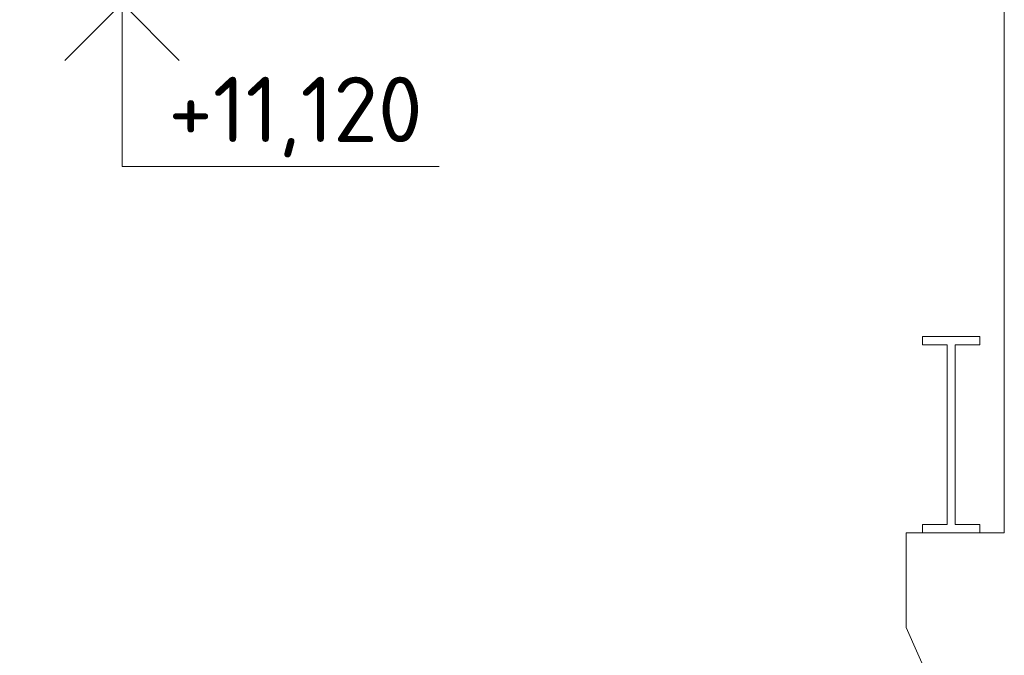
# Model space of a CAD drawing. Header units: millimetres. Extents: x -15830 to 4680139, y -28864 to 2281735.
# Tile 43 of 256: x 183285 to 189312, y 56678 to 60567. Entities that reach past the tile are written whole.
import ezdxf
from ezdxf import colors
from ezdxf.entities.mleader import LeaderData, LeaderLine
from ezdxf.enums import TextEntityAlignment as Align
from ezdxf.math import Vec2, Vec3

# ---------------------------------------------------------------- set-up
doc = ezdxf.new("R2010")
doc.units = ezdxf.units.MM
for name, color, linetype, lineweight in [('A99_N_koty-200-vysk', 6, 'Continuous', 9), ('A99_N_txt-popis-50 @ 50', 240, 'Continuous', 9), ('A99_S_kce-pohl', 7, 'Continuous', 5), ('A99_S_kce-rez-sil', 7, 'Continuous', 15)]:
    doc.layers.add(name, color=color, linetype=linetype, lineweight=lineweight)
doc.styles.add('A99_kota', font='isocpeur.ttf', dxfattribs={"height": 2})
doc.styles.add('A99_popis', font='isocpeur.ttf')

# ---------------------------------------------------------------- blocks, each defined once
blk = doc.blocks.new('*U32')
at = {"color": 0, "linetype": 'ByBlock', "lineweight": -2}
blk.add_line((-3, 0), (7, 0), dxfattribs=at)
for points in [[(-1.75, -1.75), (0, 0), (1.75, -1.75)], [(0, 0), (0, -5), (0, -5), (9.7, -5)]]:
    blk.add_lwpolyline(points, dxfattribs=at)
at = {"color": 0, "linetype": 'ByBlock', "lineweight": -2, "style": 'A99_kota'}
for tag, p in [('VYSKA', (9.2, -2.25)), ('POPIS', (9.2, -5.5))]:
    blk.add_attdef(tag, text='', height=2, dxfattribs=at).set_placement(p, align=Align.TOP_RIGHT)

msp = doc.modelspace()

# ---------------------------------------------------------------- linework, layer by layer
at = {"layer": 'A99_S_kce-pohl'}
for p, q in [((189311.633, 57428.252), (189311.633, 62147.776)), ((188711.633, 57428.252), (188711.633, 56847.869)), ((188711.633, 57428.252), (189311.633, 57428.252)), ((188861.633, 56508.252), (188711.633, 56847.869))]:
    msp.add_line(p, q, dxfattribs=at)
at = {"layer": 'A99_S_kce-rez-sil', "linetype": 'Continuous'}
for p, q in [((188811.633, 58628.252), (189161.633, 58628.252)), ((188811.633, 58628.252), (188811.633, 58578.252)), ((189161.633, 58628.252), (189161.633, 58578.252)), ((188811.633, 58578.252), (188961.633, 58578.252)), ((188961.633, 58578.252), (188961.633, 57478.252)), ((189011.633, 58578.252), (189011.633, 57478.252)), ((189161.633, 58578.252), (189011.633, 58578.252)), ((188811.633, 57428.252), (188811.633, 57478.252)), ((188811.633, 57478.252), (188961.633, 57478.252)), ((189161.633, 57478.252), (189011.633, 57478.252)), ((189161.633, 57428.252), (189161.633, 57478.252)), ((188811.633, 57428.252), (189161.633, 57428.252))]:
    msp.add_line(p, q, dxfattribs=at)

# ---------------------------------------------------------------- block references
at = {"layer": 'A99_N_koty-200-vysk', "lineweight": 5, "xscale": 200, "yscale": 200, "zscale": 200}
msp.add_blockref('*U32', (183911.633, 60668.252), dxfattribs=at).add_auto_attribs({'VYSKA': '+11,120'})

# ---------------------------------------------------------------- leaders
at = {"layer": 'A99_N_txt-popis-50 @ 50', "lineweight": 9}
ml = msp.add_multileader_mtext('Standard', dxfattribs=at)
ml.set_content('\\A1;{\\C256;sanace ŽB sloupů}', color=1, style='A99_popis')
ml.set_leader_properties(color=256, linetype='ByLayer', lineweight=-1)
ml.build(insert=Vec2(0, 0))
ml.multileader.update_dxf_attribs({"dogleg_length": 3.225, "arrow_head_size": 50, "scale": 50})
ctx = ml.context
ctx.base_point, ctx.scale, ctx.char_height, ctx.arrow_head_size, ctx.landing_gap_size, ctx.plane_origin = Vec3(127319.133, 57168.252), 50, 100, 50, 62.5, Vec3(130919.133, 48907.461)
notes = []
notes.append((ctx, [(0, (1, 1, 0), (127157.883, 57168.252), (1, 0), 161.25, [(0, [(126616.633, 57168.252)], 0, [])])]))
ctx.mtext.insert, ctx.mtext.rotation, ctx.mtext.width, ctx.mtext.flow_direction = Vec3(127381.633, 57233.252), 6.28318531, 1128.75, 5
ctx.mtext.has_bg_fill, ctx.mtext.bg_color, ctx.mtext.bg_scale_factor, ctx.mtext.bg_transparency, ctx.mtext.use_window_bg_color = 1, -1073741824, 1, 0, 1
for ctx, leaders in notes:
    for number, flags, end, landing, length, lines in leaders:
        leader = LeaderData()
        leader.index, (leader.has_last_leader_line, leader.has_dogleg_vector, leader.attachment_direction) = number, flags
        leader.last_leader_point, leader.dogleg_vector, leader.dogleg_length = Vec3(end), Vec3(landing), length
        for number, points, colour, breaks in lines:
            line = LeaderLine()
            line.index, line.vertices, line.color, line.breaks = number, Vec3.list(points), colors.encode_raw_color(colour), breaks
            leader.lines.append(line)
        ctx.leaders.append(leader)

doc.saveas('drawing.dxf')
